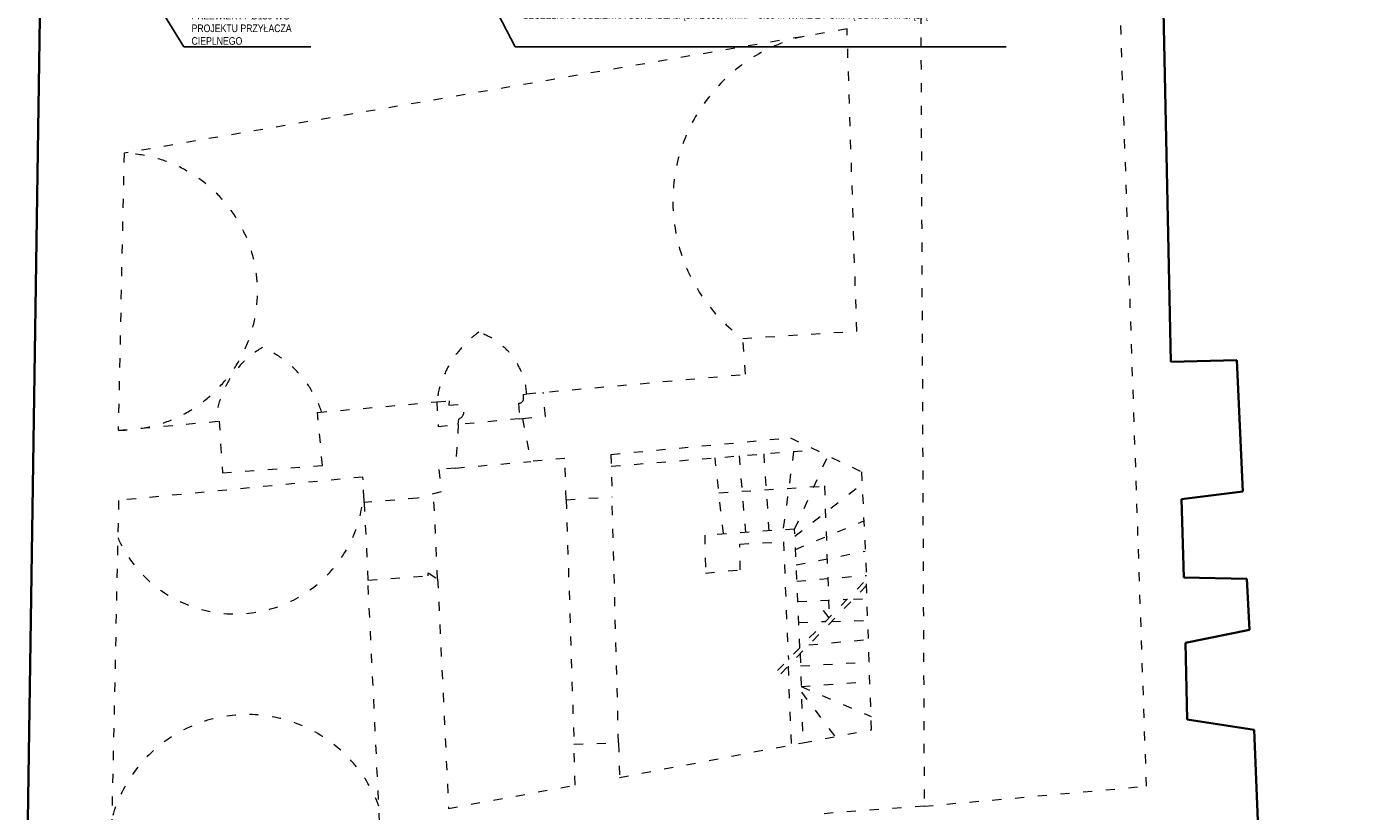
# Model space of a CAD drawing. Header units: centimetres. Extents: x -64755 to -45993, y -134522 to -130049.
# Tile 2 of 9: x -64642 to -62876, y -132532 to -131500. Entities that reach past the tile are written whole.
import ezdxf
from ezdxf import colors
from ezdxf.entities.mleader import LeaderData, LeaderLine
from ezdxf.math import Vec2, Vec3

# ---------------------------------------------------------------- set-up
doc = ezdxf.new("R2010")
doc.units = ezdxf.units.CM
doc.linetypes.add('ACAD_ISO03W100', pattern=[30, 12, -18])
for name, color, linetype, lineweight in [('arch N', 1, 'ACAD_ISO03W100', 13), ('arch P', 7, 'Continuous', 35), ('arch T', 41, 'Continuous', 18)]:
    doc.layers.add(name, color=color, linetype=linetype, lineweight=lineweight)
doc.styles.add('arch arial nar', font='ARIALN.TTF')

# ---------------------------------------------------------------- blocks, each defined once
blk = doc.blocks.new('_Dot')
at = {"color": 0, "linetype": 'ByBlock', "lineweight": -2}
blk.add_line((-0.5, 0), (-1, 0), dxfattribs=at)
at = {"color": 0, "linetype": 'ByBlock', "const_width": 0.5}
blk.add_lwpolyline([(-0.25, 0, 1), (0.25, 0, 1)], format="xyb", close=True, dxfattribs=at)

msp = doc.modelspace()

# ---------------------------------------------------------------- linework, layer by layer
at = {"layer": 'arch N', "linetype": 'ACAD_ISO03W100'}
for p, q in [((-63169.14, -132499.27), (-63206.9, -131378.77)), ((-63466.36, -131423.71), (-63461.59, -132525.63)), ((-63563.13, -131502.47), (-64514.44, -131666.08)), ((-63550.32, -131900.38), (-63563.13, -131502.47)), ((-64514.44, -131666.08), (-64522.19, -132030.67)), ((-63700.2, -131909.83), (-63550.32, -131900.38)), ((-63696.56, -131957.09), (-63700.2, -131909.83)), ((-63984.58, -131982.76), (-63696.56, -131957.09)), ((-64259.76, -132007.28), (-64103.09, -131993.32)), ((-64103.09, -131993.32), (-64086.71, -131991.86)), ((-64103.09, -131993.32), (-64100.93, -132025.69)), ((-64086.71, -131991.86), (-64086.94, -131997.64)), ((-63995.52, -131995.21), (-63994.02, -132015.57)), ((-63988.79, -131983.62), (-63984.58, -131982.76)), ((-63988.79, -131989.79), (-63988.79, -131983.62)), ((-63960.02, -132012.43), (-63962.83, -131980.82)), ((-64253.53, -132077.16), (-64259.76, -132007.28)), ((-64086.94, -131997.64), (-64074.04, -131996.7)), ((-63990.01, -132015.25), (-63960.02, -132012.43)), ((-64522.19, -132030.67), (-64389.4, -132018.84)), ((-64389.4, -132018.84), (-64384.95, -132086.62)), ((-64100.93, -132025.69), (-64074.61, -132023.21)), ((-64074.61, -132023.21), (-64078.42, -132080.53)), ((-63994.02, -132015.57), (-64074.61, -132023.21)), ((-64074.61, -132023.21), (-64074.13, -132015.85)), ((-63994.02, -132015.57), (-63990.01, -132015.25)), ((-63990.01, -132015.25), (-63979.26, -132071.89)), ((-63873.74, -132062.47), (-63637.67, -132040.62)), ((-63637.67, -132040.62), (-63544.06, -132085.53)), ((-63873.74, -132062.47), (-63872.28, -132118.45)), ((-63873.33, -132078.14), (-63605.04, -132056.28)), ((-63725.73, -132167.23), (-63736.78, -132067.01)), ((-63705.25, -132064.44), (-63696.68, -132165.27)), ((-63672.8, -132061.8), (-63665.95, -132163.19)), ((-63633.46, -132058.59), (-63647.26, -132161.93)), ((-63632.13, -132160.91), (-63588.22, -132064.35)), ((-64384.95, -132086.62), (-64253.53, -132077.16)), ((-64078.42, -132080.53), (-64100.22, -132082.43)), ((-64100.22, -132082.43), (-64097.4, -132111.77)), ((-64078.42, -132080.53), (-63979.26, -132071.89)), ((-63934.37, -132067.97), (-63979.26, -132071.89)), ((-63932.65, -132122.23), (-63934.37, -132067.97)), ((-64200.09, -132092.34), (-64521.72, -132123.02)), ((-64198.47, -132125.88), (-64200.09, -132092.34)), ((-63631.73, -132170.02), (-63543.32, -132101.35)), ((-63544.06, -132085.53), (-63537.41, -132227.11)), ((-64097.4, -132111.77), (-64128.45, -132120.23)), ((-64101.87, -132226.72), (-64107.19, -132114.43)), ((-63932.65, -132122.23), (-63872.28, -132118.45)), ((-63863.8, -132442.31), (-63872.28, -132118.45)), ((-63731.71, -132113.03), (-63592.85, -132104.12)), ((-63592.85, -132104.12), (-63586.6, -132277.47)), ((-64521.72, -132123.02), (-64531.96, -132611)), ((-64128.45, -132120.23), (-64198.47, -132125.88)), ((-64198.47, -132125.88), (-64193.55, -132227.94)), ((-63932.65, -132122.23), (-63922.49, -132443.84)), ((-63630.97, -132187.64), (-63541.03, -132150.05)), ((-63632.13, -132160.91), (-63750.36, -132168.89)), ((-63750.36, -132168.89), (-63749.28, -132218.73)), ((-63625.35, -132317.14), (-63632.13, -132160.91)), ((-63704.23, -132180.68), (-63646.85, -132177.46)), ((-63703.7, -132214.44), (-63704.23, -132180.68)), ((-63646.85, -132177.46), (-63640.36, -132332.51)), ((-63630.08, -132208.07), (-63539.16, -132189.91)), ((-64193.55, -132227.94), (-64114.45, -132222.28)), ((-64114.45, -132222.28), (-64114.24, -132218.25)), ((-64114.24, -132218.25), (-64101.87, -132226.72)), ((-63749.28, -132218.73), (-63703.7, -132214.44)), ((-63629.16, -132229.37), (-63537.66, -132221.85)), ((-64178.16, -132546.72), (-64193.55, -132227.94)), ((-64101.87, -132226.72), (-64087.43, -132528.61)), ((-63654.66, -132347.14), (-63537.41, -132227.11)), ((-63537.42, -132235.29), (-63654.6, -132355.71)), ((-63530.95, -132425.02), (-63537.69, -132227.39)), ((-63628, -132256.15), (-63562.91, -132253.21)), ((-63586.6, -132277.47), (-63599.95, -132260.25)), ((-63554.55, -132252.9), (-63536.84, -132252.3)), ((-63626.79, -132283.89), (-63591.5, -132282.49)), ((-63583.53, -132282.67), (-63535.86, -132281.05)), ((-63613.29, -132313.26), (-63535.01, -132306.05)), ((-63624.66, -132324.95), (-63621.24, -132442.09)), ((-63640.66, -132341.39), (-63636.69, -132445.01)), ((-63624.19, -132340.97), (-63533.99, -132335.82)), ((-63623.4, -132368.2), (-63533.12, -132361.28)), ((-63623.4, -132368.2), (-63531.55, -132407.6)), ((-63623.19, -132375.46), (-63578.79, -132434.07)), ((-63621.24, -132442.09), (-63530.95, -132425.02)), ((-63922.49, -132443.84), (-63863.8, -132442.31)), ((-63920.78, -132497.82), (-63922.49, -132443.84)), ((-63863.8, -132442.31), (-63862.61, -132487.74)), ((-63862.61, -132487.74), (-63621.24, -132442.09)), ((-64087.43, -132528.61), (-63920.78, -132497.82)), ((-63461.59, -132525.63), (-63169.14, -132499.27)), ((-63461.59, -132525.63), (-63597.02, -132535.77))]:
    msp.add_line(p, q, dxfattribs=at)
for centre, radius, start, end in [((-63569.44, -131729.34), 222.88, 103.03254, 234.0781), ((-64521.25, -131848.31), 182.36, 269.70308, 87.86105), ((-63970.47, -132011.04), 133.8, 125.28926, 172.39061), ((-64077.24, -131989.97), 92.94, 4.44645, 71.51093), ((-64270.09, -132029.61), 124.48, 119.88979, 175.22912), ((-64390.97, -132053.65), 144.49, 18.92117, 65.96729), ((-63994.97, -131989), 6.23, 264.9488, 352.72014), ((-64077.4, -132006.26), 10.13, 288.85408, 70.61418), ((-64368.24, -132103.52), 169.06, 203.94302, 358.10439), ((-64352.26, -132589.44), 184.43, 20.19089, 165.128)]:
    msp.add_arc(centre, radius, start, end, dxfattribs=at)
at = {"layer": 'arch P'}
for p, q in [((-64642.39, -132635.73), (-64620, -131125.59)), ((-63137.24, -131940.83), (-63148.97, -131368.74)), ((-63050.24, -131938.58), (-63137.24, -131940.83)), ((-63042.47, -132111.38), (-63050.24, -131938.58)), ((-63122.96, -132121.26), (-63042.47, -132111.38)), ((-63119.83, -132224.65), (-63122.96, -132121.26)), ((-63037.19, -132226.13), (-63119.83, -132224.65)), ((-63033.45, -132293.41), (-63037.19, -132226.13)), ((-63117.58, -132310.52), (-63033.45, -132293.41)), ((-63115.34, -132411.71), (-63117.58, -132310.52)), ((-63027.49, -132425.11), (-63115.34, -132411.71)), ((-63022.28, -132556.06), (-63027.49, -132425.11))]:
    msp.add_line(p, q, dxfattribs=at)

# ---------------------------------------------------------------- leaders
at = {"layer": 'arch T', "color": 1}
ml = msp.add_multileader_mtext('Standard', dxfattribs=at)
ml.set_content('SZCZELNA STUDZIENKA SCHŁADZAJĄCA %%C600, Hmin. = 0.80 m WRAZ Z POMPĄ ODWADNIAJĄCĄ', color=41, style='arch arial nar')
ml.set_leader_properties(color=252)
ml.set_arrow_properties(name='DOT')
ml.build(insert=Vec2(0, 0))
ml.multileader.update_dxf_attribs({"has_dogleg": 0, "text_left_attachment_type": 5, "text_right_attachment_type": 5, "dogleg_length": 0, "arrow_head_size": 1, "scale": 5})
ctx = ml.context
ctx.base_point, ctx.scale, ctx.char_height, ctx.arrow_head_size, ctx.landing_gap_size, ctx.plane_origin = Vec3(-63999.77, -131525.98), 5, 10, 1, 10, Vec3(-63920.09, -131769.7)
ctx.left_attachment, ctx.right_attachment = 5, 5
notes = []
notes.append((ctx, [(0, (1, 1, 0), (-63999.77, -131525.98), (1, 0), 0, [(0, [(-64105.14, -131324.17)], 0, [])])]))
ctx.mtext.insert, ctx.mtext.width, ctx.mtext.defined_height, ctx.mtext.flow_direction = Vec3(-63989.77, -131479.03), 222.0684, 4.77, 5
ml = msp.add_multileader_mtext('Standard', dxfattribs=at)
ml.set_content('PRZEWIERTY %%C150 WG \\PPROJEKTU PRZYŁACZA \\PCIEPLNEGO ', color=41, style='arch arial nar')
ml.set_leader_properties(color=252)
ml.set_arrow_properties(name='DOT')
ml.build(insert=Vec2(0, 0))
ml.multileader.update_dxf_attribs({"has_dogleg": 0, "text_left_attachment_type": 5, "text_right_attachment_type": 5, "dogleg_length": 0, "arrow_head_size": 1, "scale": 5})
ctx = ml.context
ctx.base_point, ctx.scale, ctx.char_height, ctx.arrow_head_size, ctx.landing_gap_size, ctx.plane_origin = Vec3(-64435.68, -131525.98), 5, 10, 1, 10, Vec3(-64741.17, -132349.12)
ctx.left_attachment, ctx.right_attachment = 5, 5
notes.append((ctx, [(0, (1, 1, 0), (-64435.68, -131525.98), (1, 0), 0, [(1, [(-64517.57, -131420.31), (-64519.64, -131388.78)], 0, [])])]))
ctx.mtext.insert, ctx.mtext.width, ctx.mtext.defined_height, ctx.mtext.flow_direction = Vec3(-64425.68, -131479.92), 3662.8155, 95.41, 5
for ctx, leaders in notes:
    for number, flags, end, landing, length, lines in leaders:
        leader = LeaderData()
        leader.index, (leader.has_last_leader_line, leader.has_dogleg_vector, leader.attachment_direction) = number, flags
        leader.last_leader_point, leader.dogleg_vector, leader.dogleg_length = Vec3(end), Vec3(landing), length
        for number, points, colour, breaks in lines:
            line = LeaderLine()
            line.index, line.vertices, line.color, line.breaks = number, Vec3.list(points), colors.encode_raw_color(colour), breaks
            leader.lines.append(line)
        ctx.leaders.append(leader)

doc.saveas('drawing.dxf')
